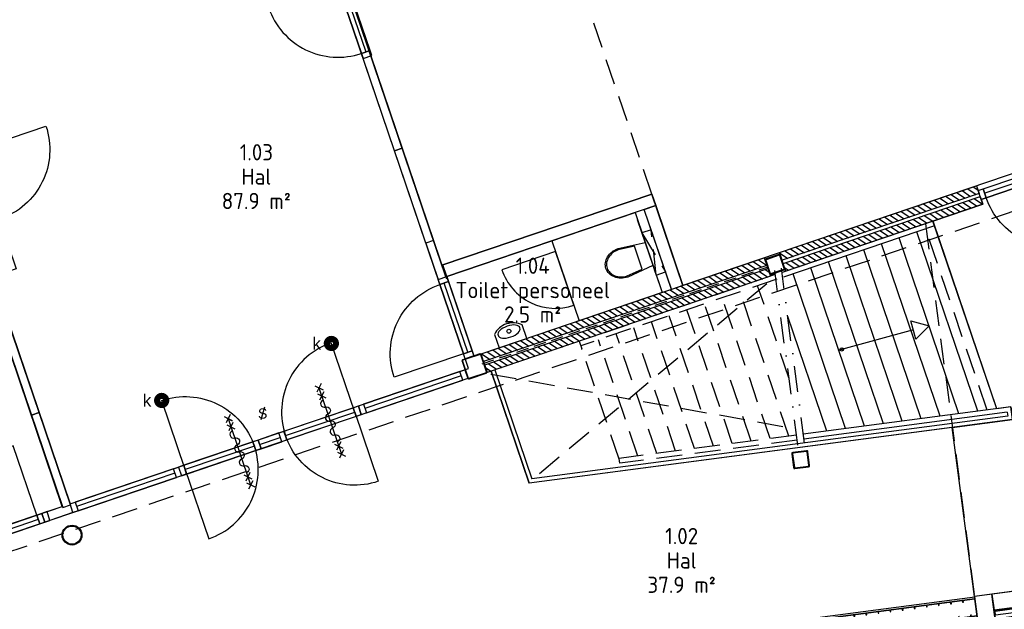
# Model space of a CAD drawing. Header units: millimetres. Extents: x 29775 to 122352, y 25482 to 104177.
# Tile 6 of 20: x 46376 to 58498, y 55648 to 62908. Entities that reach past the tile are written whole.
import ezdxf
from ezdxf.enums import TextEntityAlignment as Align

# ---------------------------------------------------------------- set-up
doc = ezdxf.new("R2010")
doc.units = ezdxf.units.MM
doc.header["$LTSCALE"] = 100
for name, pattern in [('DASHDOT2', [12.7, 6.35, -3.175, 0, -3.175]), ('DASHED', [0.75, 0.5, -0.25]), ('HIDDEN2', [4.7625, 3.175, -1.5875])]:
    doc.linetypes.add(name, pattern=pattern)
for name, color, linetype in [('AL24----_Trap-Beton-1500+', 9, 'Continuous'), ('AL24----_Trap-Beton-Az', 1, 'Continuous'), ('AL35----_Plafonds', 8, 'Continuous'), ('Beveilig-Alg-Az', 1, 'Continuous'), ('Beveilig-Alg-Txt', 2, 'Continuous'), ('Beveilig-Dik-Az', 5, 'HIDDEN2'), ('bib', 9, 'Continuous'), ('BiKoz-Draai-Az', 8, 'Continuous'), ('BiKoz-Hout-Az', 8, 'Continuous'), ('BiKoz-Hout-Drs', 2, 'Continuous'), ('BiWand-Kalkzst-Drs', 3, 'Continuous'), ('BiWand-Syst-Drs', 3, 'Continuous'), ('BuWand-Alg-Arc', 8, 'Continuous'), ('BuWand-Bakst-Drs', 3, 'Continuous'), ('Construct-Beton-Drs', 4, 'Continuous'), ('Construct-Staal-Drs', 4, 'Continuous'), ('Inricht-Alg-Az', 1, 'Continuous'), ('nieuw uitzet', 2, 'Continuous'), ('Sanitair-Alg-Az', 1, 'Continuous'), ('Vloer-Alg-Arc', 1, 'Continuous'), ('X-BT$1----_Ruimtegegevens', 7, 'Continuous')]:
    doc.layers.add(name, color=color, linetype=linetype)
doc.layers.add('BL$8-GO--polylijnen', color=10, linetype='Continuous', plot=False)
for name, color, linetype, lineweight in [('X-BT$23A__RuimteElement', 7, 'Continuous', 0), ('X-BT$23F__RuimteElement', 7, 'Continuous', 0), ('X-BT$23m2_RuimteElement', 7, 'Continuous', 0), ('X-BT$23NR__Ruimtenummer', 1, 'Continuous', 0), ('X-BT$23P__Algemeen', 1, 'Continuous', 0)]:
    doc.layers.add(name, color=color, linetype=linetype, lineweight=lineweight)
doc.styles.add('BOS', font='arial.ttf')
doc.styles.add('Isocpeur', font='isocpeur.ttf')
pattern_1 = [(326.25, (49606.74, -73457.9), (31.75084, 47.518488), [])]

# ---------------------------------------------------------------- blocks, each defined once
blk = doc.blocks.new('binkozdeur1034')
at = {"layer": 'BiKoz-Draai-Az'}
blk.add_lwpolyline([(967, 0), (67, 0), (67, -900, 0.414214)], format="xyb", close=True, dxfattribs=at)
at = {"layer": 'BiKoz-Hout-Az'}
blk.add_line((67, 57), (967, 57), dxfattribs=at)
blk.add_lwpolyline([(67, 0), (967, 0), (967, 114), (67, 114)], close=True, dxfattribs=at)
at = {"layer": 'BiKoz-Hout-Drs'}
for points in [[(0, 0), (67, 0), (67, 114), (0, 114)], [(967, 0), (1034, 0), (1034, 114), (967, 114)]]:
    blk.add_lwpolyline(points, close=True, dxfattribs=at)
blk = doc.blocks.new('toilethangend met reservoir')
at = {"layer": 'BiKoz-Hout-Drs'}
blk.add_line((120, -175), (120, 725), dxfattribs=at)
at = {"layer": 'Sanitair-Alg-Az', "linetype": 'HIDDEN2'}
for p, q in [((120, 0), (0, 550)), ((120, 550), (0, 0))]:
    blk.add_line(p, q, dxfattribs=at)
blk.add_lwpolyline([(120, 550), (0, 550), (0, 0), (120, 0)], close=True, dxfattribs=at)
at = {"layer": 'Sanitair-Alg-Az'}
blk.add_lwpolyline([(120, 424), (460, 460, -0.08399), (546, 445, -0.091257), (616, 406, -0.103849), (664, 344, -0.114925), (680, 275, -0.114925), (664, 206, -0.103849), (616, 144, -0.091257), (546, 105, -0.08399), (460, 90), (120, 126)], format="xyb", dxfattribs=at)
blk.add_lwpolyline([(462, 105, 0.081247), (541, 119, 0.091257), (606, 156, 0.103849), (650, 212, 0.114925), (665, 275, 0.114925), (650, 338, 0.103849), (606, 394, 0.091257), (541, 431, 0.081247), (462, 445), (260, 424), (260, 126)], format="xyb", close=True, dxfattribs=at)
blk = doc.blocks.new('cabinedeur')
at = {"layer": 'BiKoz-Draai-Az'}
blk.add_lwpolyline([(700, 700), (0, 700), (0, 0, 0.416446)], format="xyb", close=True, dxfattribs=at)
blk = doc.blocks.new('wastafel 250x360')
at = {"layer": 'Sanitair-Alg-Az'}
blk.add_lwpolyline([(-180, 0), (-180, -175, 0.416667), (180, -175), (180, 0)], format="xyb", close=True, dxfattribs=at)
blk.add_lwpolyline([(-82, -208), (-57, -214), (-29, -218), (0, -219), (29, -218), (57, -214), (82, -208), (103, -200), (120, -190), (132, -177), (140, -164), (142, -150), (140, -136), (132, -123), (120, -110), (103, -100), (82, -92), (57, -86), (29, -82), (0, -81), (-29, -82), (-57, -86), (-82, -92), (-103, -100), (-120, -110), (-132, -123), (-140, -136), (-142, -150), (-140, -164), (-132, -177), (-120, -190), (-103, -200), (-103, -200)], close=True, dxfattribs=at)
blk.add_circle((0, -155), 25, dxfattribs=at)
blk = doc.blocks.new('lift brancar')
for p, q in [((1550, 2270), (450, 120)), ((1550, 120), (450, 2270))]:
    blk.add_line(p, q)
for points in [[(430, 2640), (0, 2640), (0, 2440), (430, 2440)], [(1650, 2640), (1570, 2640), (1570, 2440), (1650, 2440)], [(1650, 2440), (0, 2440), (0, 0), (1650, 0)], [(550, 2430), (1450, 2430), (1450, 2377.5), (550, 2377.5)], [(550, 2337.5), (1450, 2337.5), (1450, 2285), (550, 2285)], [(450, 2270), (450, 120), (1550, 120), (1550, 2270)], [(30, 1865), (0, 1865), (0, 1765), (30, 1765)], [(450, 1765), (450, 1795), (50, 1795), (50, 1765)], [(110, 1765), (80, 1765), (80, 625), (110, 625)], [(30, 525), (0, 525), (0, 625), (30, 625)], [(450, 595), (450, 625), (50, 625), (50, 595)]]:
    blk.add_lwpolyline(points, close=True)
at = {"ltscale": 0.2}
for points in [[(10, 2430), (550, 2430), (550, 2377.5), (10, 2377.5)], [(10, 2337.5), (550, 2337.5), (550, 2285), (10, 2285)]]:
    blk.add_lwpolyline(points, close=True, dxfattribs=at)
for points in [[(430, 2500), (550, 2500), (550, 2440)], [(1570, 2500), (1450, 2500), (1450, 2275)]]:
    blk.add_lwpolyline(points)
blk = doc.blocks.new('trapverdieping')
at = {"layer": 'AL24----_Trap-Beton-1500+', "linetype": 'HIDDEN2'}
for p, q in [((3759, 1276), (1345, 456)), ((3779, 1219), (1364, 400)), ((3927, 6), (3542, 1139)), ((3695, -743), (3106, 991)), ((3927, -712), (3324, 1065)), ((3462, -773), (2889, 917)), ((2997, -835), (2453, 769)), ((3230, -804), (2671, 843)), ((2532, -896), (2017, 621)), ((2765, -865), (2235, 695)), ((2300, -926), (1800, 548)), ((1345, 456), (1377, 362)), ((2067, -957), (1582, 474)), ((1838, -997), (1377, 362)), ((4019, -700), (1837, -987)), ((4027, -760), (1845, -1047)), ((1845, -1047), (1837, -987))]:
    blk.add_line(p, q, dxfattribs=at)
at = {"layer": 'AL24----_Trap-Beton-1500+', "linetype": 'DASHDOT2', "ltscale": 0.5}
blk.add_line((4036, -825), (3753, 1326), dxfattribs=at)
at = {"layer": 'AL24----_Trap-Beton-Az'}
for p, q in [((5701, 1935), (3842, 1304)), ((5720, 1878), (3861, 1247)), ((6485, -375), (5701, 1935)), ((6020, -437), (5284, 1730)), ((6252, -406), (5502, 1804)), ((5555, -498), (4849, 1583)), ((5787, -467), (5067, 1656)), ((5322, -529), (4631, 1509)), ((4857, -590), (4195, 1361)), ((5090, -559), (4413, 1435)), ((4625, -620), (3978, 1287)), ((4392, -651), (3913, 761)), ((260, 88), (729, -1292)), ((307, 104), (763, -1237)), ((6657, -353), (4104, -689)), ((6657, -353), (6678, -509)), ((6622, -466), (763, -1237)), ((6615, -419), (4112, -748)), ((6615, -419), (6622, -466)), ((6678, -509), (729, -1292)), ((6020, -493), (6020, -493))]:
    blk.add_line(p, q, dxfattribs=at)
at = {"layer": 'AL24----_Trap-Beton-Az', "linetype": 'HIDDEN2'}
blk.add_line((6368, -391), (5610, 1841), dxfattribs=at)
at = {"layer": 'AL24----_Trap-Beton-Az', "linetype": 'DASHDOT2', "ltscale": 0.5}
blk.add_line((4118, -797), (3835, 1354), dxfattribs=at)
at = {"layer": 'AL24----_Trap-Beton-Az'}
blk.add_lwpolyline([(5489, 483), (5429, 706), (5652, 647), (5489, 483), (5459, 595), (4530, 342)], dxfattribs=at)
blk.add_circle((4578, 355), 20, dxfattribs=at)
blk = doc.blocks.new('kapstok leerkotte 25x')
at = {"layer": 'Inricht-Alg-Az'}
for points in [[(20, 1950), (0, 1950)], [(0, 1950), (250, 1950)], [(230, 0), (230, 1950)], [(230, 1950), (250, 1950)], [(250, 0), (250, 1950)], [(0, 0), (250, 0)]]:
    blk.add_lwpolyline(points, dxfattribs=at)
at = {"layer": 'Inricht-Alg-Az', "color": 9}
for points in [[(20, 1950), (20, 0), (0, 0), (0, 1950)], [(20, 1870), (40, 1870), (40, 1880), (20, 1880)], [(20, 1720), (40, 1720), (40, 1730), (20, 1730)], [(20, 1570), (40, 1570), (40, 1580), (20, 1580)], [(20, 1420), (40, 1420), (40, 1430), (20, 1430)], [(20, 1270), (40, 1270), (40, 1280), (20, 1280)], [(20, 1120), (40, 1120), (40, 1130), (20, 1130)], [(20, 970), (40, 970), (40, 980), (20, 980)], [(20, 820), (40, 820), (40, 830), (20, 830)], [(20, 670), (40, 670), (40, 680), (20, 680)], [(20, 520), (40, 520), (40, 530), (20, 530)], [(20, 370), (40, 370), (40, 380), (20, 380)], [(20, 220), (40, 220), (40, 230), (20, 230)], [(20, 70), (40, 70), (40, 80), (20, 80)]]:
    blk.add_lwpolyline(points, close=True, dxfattribs=at)
blk.add_lwpolyline([(20, 0), (20, 1950)], dxfattribs=at)
at = {"layer": 'Inricht-Alg-Az'}
for points in [[(230, 1950), (230, 0), (250, 0), (250, 1950)], [(210, 1795), (230, 1795), (230, 1805), (210, 1805)], [(210, 1645), (230, 1645), (230, 1655), (210, 1655)], [(210, 1495), (230, 1495), (230, 1505), (210, 1505)], [(210, 1345), (230, 1345), (230, 1355), (210, 1355)], [(210, 1195), (230, 1195), (230, 1205), (210, 1205)], [(210, 1045), (230, 1045), (230, 1055), (210, 1055)], [(210, 895), (230, 895), (230, 905), (210, 905)], [(210, 745), (230, 745), (230, 755), (210, 755)], [(210, 595), (230, 595), (230, 605), (210, 605)], [(210, 445), (230, 445), (230, 455), (210, 455)], [(210, 295), (230, 295), (230, 305), (210, 305)], [(210, 145), (230, 145), (230, 155), (210, 155)]]:
    blk.add_lwpolyline(points, close=True, dxfattribs=at)
blk = doc.blocks.new('aangifte deur 60 minuten (zelfsluitend)')
at = {"layer": 'Beveilig-Alg-Az'}
blk.add_line((1, -863), (1, 860), dxfattribs=at)
for points in [[(-81, 778), (82, 942)], [(-81, 568), (82, 732)], [(80, 781), (-78, 939)], [(80, 571), (-78, 729)], [(-81, -735), (82, -571)], [(80, -732), (-78, -574)], [(-81, -945), (82, -781)], [(80, -942), (-78, -784)]]:
    blk.add_lwpolyline(points, dxfattribs=at)
blk.add_lwpolyline([(0, -543, 1), (0, -362, -1), (0, -181, 1), (0, 0, -1), (0, 181, 1), (0, 362, -1), (0, 543)], format="xyb", dxfattribs=at)
blk = doc.blocks.new('slot van binnenuit zonder sleutel')
at = {"layer": 'Beveilig-Alg-Txt'}
blk.add_line((47, 157), (-47, -157), dxfattribs=at)
at = {"layer": 'Beveilig-Alg-Txt', "style": 'BOS'}
blk.add_text('S', height=250, dxfattribs=at).set_placement((0, 0), align=Align.MIDDLE)
blk = doc.blocks.new('kleefmagneet')
at = {"layer": 'Beveilig-Alg-Az', "const_width": 100}
blk.add_lwpolyline([(-75, 0, -1), (75, 0, -1)], format="xyb", close=True, dxfattribs=at)
at = {"layer": 'Beveilig-Alg-Txt', "color": 2, "style": 'BOS'}
blk.add_text('k', height=200, dxfattribs=at).set_placement((-241, 0), align=Align.MIDDLE_CENTER)
blk = doc.blocks.new('*U80')
at = {"layer": 'Construct-Staal-Drs'}
for points in [[(85, 100), (-85, 100, 0.414214), (-100, 85), (-100, -85, 0.414214), (-85, -100), (85, -100, 0.414214), (100, -85), (100, 85, 0.414214)], [(85, 90), (-85, 90, 0.414214), (-90, 85), (-90, -85, 0.414214), (-85, -90), (85, -90, 0.414214), (90, -85), (90, 85, 0.414214)]]:
    blk.add_lwpolyline(points, format="xyb", close=True, dxfattribs=at)
blk = doc.blocks.new('*U79')
at = {"layer": 'Construct-Staal-Drs'}
for points in [[(110, 125), (-110, 125, 0.4142136), (-125, 110), (-125, -110, 0.4142136), (-110, -125), (110, -125, 0.4142136), (125, -110), (125, 110, 0.4142136)], [(110, 118.7), (-110, 118.7, 0.4142136), (-118.7, 110), (-118.7, -110, 0.4142136), (-110, -118.7), (110, -118.7, 0.4142136), (118.7, -110), (118.7, 110, 0.4142136)]]:
    blk.add_lwpolyline(points, format="xyb", close=True, dxfattribs=at)
blk = doc.blocks.new('*U87')
at = {"layer": 'Construct-Staal-Drs'}
for radius in [122, 112]:
    blk.add_circle((0, 0), radius, dxfattribs=at)
blk = doc.blocks.new('Ruimtefunctie')
at = {"layer": 'X-BT$23A__RuimteElement', "style": 'Isocpeur', "width": 0.94}
blk.add_attdef('RUIMTEFUNCTIE-A', text='', height=200, dxfattribs=at).set_placement((0, -600), align=Align.MIDDLE_CENTER)
at = {"layer": 'X-BT$23F__RuimteElement', "style": 'Isocpeur', "width": 0.94}
blk.add_attdef('RUIMTEFUNCTIE', text='', height=200, dxfattribs=at).set_placement((0, 300), align=Align.MIDDLE_CENTER)
at = {"layer": 'X-BT$23m2_RuimteElement', "style": 'Isocpeur', "width": 0.94}
blk.add_attdef('RUIMTEFUNCTIE-B', text='', height=200, dxfattribs=at).set_placement((0, 0), align=Align.MIDDLE_CENTER)
at = {"layer": 'X-BT$23NR__Ruimtenummer', "style": 'Isocpeur', "width": 0.94}
blk.add_attdef('RUIMTENUMMER', text='', height=200, dxfattribs=at).set_placement((0, 600), align=Align.MIDDLE_CENTER)
at = {"layer": 'X-BT$23P__Algemeen', "style": 'Isocpeur', "width": 0.94}
blk.add_attdef('PEILMAAT', text='', height=200, dxfattribs=at).set_placement((0, -300), align=Align.MIDDLE_CENTER)

msp = doc.modelspace()

# ---------------------------------------------------------------- hatches: boundary and pattern name
at = {"layer": 'BuWand-Alg-Arc'}
h = msp.add_hatch(dxfattribs=at)
h.set_pattern_fill('ANSI31', color=256, scale=18, angle=-78.75, style=0)
h.set_pattern_definition([(326.25, (51745.84, -83910.003), (31.750839, 47.518488), [])])
h.paths.add_polyline_path([(55730.9706, 60039.4268), (55763.1146, 59944.7338), (58186.7022, 60767.4309), (58154.5582, 60862.1239)])
h = msp.add_hatch(dxfattribs=at)
h.set_pattern_fill('ANSI31', color=256, scale=18, angle=-78.75, style=0)
h.set_pattern_definition([(326.25, (52908.19, 12915.133), (31.75084, 47.51849), [])])
h.paths.add_polyline_path([(55775.9722, 59906.8566), (55808.1161, 59812.1635), (58231.7037, 60634.8607), (58199.5597, 60729.5537)])
h = msp.add_hatch(dxfattribs=at)
h.set_pattern_fill('ANSI31', color=256, scale=18, angle=-78.75, style=0)
h.set_pattern_definition(pattern_1)
h.paths.add_polyline_path([(52055.3813, 58791.7323), (52087.5252, 58697.0393), (55573.7285, 59880.4459), (55541.5846, 59975.1389)])
h = msp.add_hatch(dxfattribs=at)
h.set_pattern_fill('ANSI31', color=256, scale=18, angle=-78.75, style=0)
h.set_pattern_definition(pattern_1)
h.paths.add_polyline_path([(52100.3828, 58659.1621), (52132.5267, 58564.4691), (55618.7301, 59747.8757), (55586.5861, 59842.5687)])

# ---------------------------------------------------------------- linework, layer by layer
at = {"layer": 'AL24----_Trap-Beton-Az', "color": 9, "linetype": 'HIDDEN2'}
for p, q in [((52773.3851, 57320.3459), (55655.7744, 59727.979)), ((52177.0013, 58543.9088), (55914.7764, 57874.6599))]:
    msp.add_line(p, q, dxfattribs=at)
at = {"layer": 'AL35----_Plafonds', "linetype": 'HIDDEN2'}
for p, q in [((54159.0398, 60760.9439), (52257.2454, 66363.4495)), ((57527.6491, 60395.8663), (58132.0191, 55805.2199))]:
    msp.add_line(p, q, dxfattribs=at)
at = {"layer": 'Beveilig-Dik-Az'}
msp.add_lwpolyline([(38470.0756, 55208.7188), (45715.0927, 56176.3311), (60559.5763, 61209.6831)], dxfattribs=at)
at = {"layer": 'BiKoz-Draai-Az'}
msp.add_line((52132.2004, 58564.3583), (51919.4674, 58492.1452), dxfattribs=at)
for points in [[(49647.7972, 57786.5156), (50500.0343, 58075.8112), (50210.7388, 58928.0483, 0.4142135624)], [(49265.2374, 57656.6541), (48413.0003, 57367.3586), (48123.7048, 58219.5957, -0.4142135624)], [(49647.7972, 57786.5156), (50500.0343, 58075.8112), (50789.3298, 57223.574, -0.4142135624)], [(49265.2374, 57656.6541), (48413.0003, 57367.3586), (48702.2958, 56515.1215, 0.4142135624)]]:
    msp.add_lwpolyline(points, format="xyb", close=True, dxfattribs=at)
at = {"layer": 'BiKoz-Hout-Drs'}
msp.add_line((52928.8213, 60185.1932), (53262.7172, 59201.5676), dxfattribs=at)
at = {"layer": 'BiWand-Kalkzst-Drs'}
msp.add_lwpolyline([(58702.8215, 53116.7242), (58345.1798, 55833.2831), (58132.0191, 55805.2199), (58489.6609, 53088.661)], close=True, dxfattribs=at)
at = {"layer": 'BiWand-Syst-Drs'}
for points in [[(54159.0398, 60760.9439), (54207.2558, 60618.9043), (51635.2371, 59746.3424), (51587.1797, 59887.915)], [(54065.2162, 60570.6884), (54207.2558, 60618.9043), (54541.0728, 59635.5109), (54399.0333, 59587.295)], [(46904.9887, 56900.8677), (46999.6817, 56933.0117), (46046.2996, 59741.5849), (45951.6065, 59709.4409)]]:
    msp.add_lwpolyline(points, close=True, dxfattribs=at)
at = {"layer": 'BL$8-GO--polylijnen'}
for points in [[(46995.1816, 56946.2685), (51900.1496, 58611.2808), (49500.2898, 65681.0397), (51375.2094, 66317.4892), (50333.7455, 69385.5428), (51944.9471, 69932.472), (50980.6287, 72773.2624), (42589.5395, 69924.8715), (43552.0833, 67088.7589), (43533.3121, 67082.3869), (45322.1228, 61812.7208), (45625.2739, 61915.6267), (46330.5121, 59838.062), (46046.2996, 59741.5849)], [(57181.2821, 68034.9347), (59465.1095, 61306.9961), (54541.0728, 59635.5109), (54159.0398, 60760.9439), (51573.9226, 59883.4148), (49672.1283, 65485.9204)], [(58132.0191, 55805.2199), (57858.1046, 57885.8072), (58597.1092, 57983.099), (58576.5412, 58139.3288), (58404.4395, 58116.6712), (57620.1035, 60427.2504), (58231.7037, 60634.8607), (58211.453, 60694.5173), (59190.5788, 61026.8857), (59210.8294, 60967.2291), (59542.255, 61079.7329), (61199.0683, 56198.9183), (61223.1623, 56202.0904), (61226.556, 56176.3128), (60201.402, 56041.3487), (60196.7031, 56077.0407)], [(43026.6414, 60859.2626), (37771.1792, 59075.2735), (38901.7732, 55744.651), (43311.5858, 56325.2138), (43329.3374, 56190.3773), (45668.7628, 56498.3686), (45669.4807, 56496.2537), (46900.4886, 56914.1246), (45951.6065, 59709.4409), (43679.0416, 58938.0091)], [(53951.5689, 60532.1621), (54285.4017, 59548.7222), (51969.2127, 58762.482), (51635.4157, 59746.403)], [(57858.1046, 57885.8072), (52648.1716, 57199.9065), (52179.5469, 58580.4303), (51895.7942, 58484.1092), (51894.1797, 58488.8653), (45706.1248, 56388.3037), (43148.0548, 56051.5273), (43432.6019, 53890.1775), (53073.0398, 55159.3653), (53075.6503, 55139.5364), (53174.7948, 55152.589), (53211.3422, 54874.9841), (58168.5665, 55527.6151)]]:
    msp.add_lwpolyline(points, close=True, dxfattribs=at)
at = {"layer": 'BuWand-Bakst-Drs'}
for points in [[(58154.5582, 60862.1239), (58186.7022, 60767.4309), (55763.1146, 59944.7338), (55730.9706, 60039.4268)], [(58199.5597, 60729.5537), (58231.7037, 60634.8607), (55808.1161, 59812.1635), (55775.9722, 59906.8566)], [(55541.5846, 59975.1389), (55573.7285, 59880.4459), (52087.5252, 58697.0393), (52055.3813, 58791.7323)], [(55586.5861, 59842.5687), (55618.7301, 59747.8757), (52132.5267, 58564.4691), (52100.3828, 58659.1621)]]:
    msp.add_lwpolyline(points, close=True, dxfattribs=at)
at = {"layer": 'Construct-Beton-Drs', "linetype": 'DASHED', "ltscale": 3}
msp.add_line((52070.2807, 58670.0647), (55580.1573, 59861.5073), dxfattribs=at)
at = {"layer": 'Inricht-Alg-Az'}
for p, q in [((51812.4134, 58521.3038), (50626.9229, 58118.8841)), ((49328.6817, 57678.1905), (49584.3529, 57764.9792)), ((48286.1116, 57324.2857), (47076.948, 56913.8299))]:
    msp.add_line(p, q, dxfattribs=at)
for points in [[(50604.1129, 62429.2817), (50698.8059, 62461.4256), (51084.5333, 61325.1094), (50989.8402, 61292.9655)], [(50989.8402, 61292.9655), (51084.5333, 61325.1094), (51470.2606, 60188.7933), (51375.5676, 60156.6493)], [(50645.245, 58064.909), (51830.7354, 58467.3288), (51794.0913, 58575.2788), (50608.6009, 58172.8591)], [(50518.3563, 58021.8361), (49666.1192, 57732.5406), (49629.4751, 57840.4907), (50481.7122, 58129.7862)], [(48431.3223, 57313.3836), (49283.5595, 57602.6791), (49246.9154, 57710.6291), (48394.6782, 57421.3336)], [(49347.0038, 57624.2155), (49602.6749, 57711.0042), (49566.0308, 57818.9542), (49310.3597, 57732.1656)], [(47095.27, 56859.8549), (48304.4337, 57270.3107), (48267.7896, 57378.2607), (47058.6259, 56967.8049)]]:
    msp.add_lwpolyline(points, close=True, dxfattribs=at)
for points in [[(51470.2606, 60188.7933), (51630.016, 59718.169)], [(51602.7717, 59841.9824), (51589.5147, 59837.4822)]]:
    msp.add_lwpolyline(points, dxfattribs=at)
at = {"layer": 'nieuw uitzet'}
msp.add_line((54398.7671, 59588.0794), (54109.4715, 60440.3165), dxfattribs=at)
for points in [[(51375.5676, 60156.6493), (51527.287, 59709.6983), (51621.98, 59741.8423), (51470.2606, 60188.7933)], [(51577.137, 59873.9455), (51617.6384, 59754.6323), (51630.8954, 59759.1325), (51590.3941, 59878.4457)], [(46519.2613, 58037.1839), (46613.9543, 58069.3278), (46228.227, 59205.644), (46133.534, 59173.5)], [(51894.1797, 58488.8653), (51830.7354, 58467.3288), (51794.0913, 58575.2788), (51857.5356, 58596.8153)], [(46904.9887, 56900.8677), (46999.6817, 56933.0117), (46613.9543, 58069.3278), (46519.2613, 58037.1839)], [(50581.8007, 58043.3726), (50518.3563, 58021.8361), (50481.7122, 58129.7862), (50545.1566, 58151.3226)], [(50645.245, 58064.909), (50581.8007, 58043.3726), (50545.1566, 58151.3226), (50608.6009, 58172.8591)], [(49666.1192, 57732.5406), (49602.6749, 57711.0042), (49566.0308, 57818.9542), (49629.4751, 57840.4907)], [(49283.5595, 57602.6791), (49347.0038, 57624.2155), (49310.3597, 57732.1656), (49246.9154, 57710.6291)], [(48367.878, 57291.8471), (48304.4337, 57270.3107), (48267.7896, 57378.2607), (48331.2339, 57399.7972)], [(48367.878, 57291.8471), (48431.3223, 57313.3836), (48394.6782, 57421.3336), (48331.2339, 57399.7972)], [(47095.27, 56859.8549), (47031.8257, 56838.3185), (46995.1816, 56946.2685), (47058.6259, 56967.8049)], [(46685.2506, 56720.6721), (46748.6949, 56742.2085), (46712.0508, 56850.1585), (46648.6065, 56828.6221)]]:
    msp.add_lwpolyline(points, close=True, dxfattribs=at)
msp.add_lwpolyline([(47031.8257, 56838.3185), (46748.6949, 56742.2085), (46712.0508, 56850.1585), (46900.4886, 56914.1246)], dxfattribs=at)
at = {"layer": 'Vloer-Alg-Arc'}
for p, q in [((53951.5689, 60532.1621), (54285.4017, 59548.7222)), ((54326.4432, 59801.1386), (54149.6515, 60321.9502))]:
    msp.add_line(p, q, dxfattribs=at)

# ---------------------------------------------------------------- block references
at = {"layer": 'Beveilig-Alg-Az', "xscale": 0.75, "yscale": 0.75, "zscale": 0.75}
for p in [(50213.0322, 58921.2921), (48123.7048, 58219.5957)]:
    msp.add_blockref('kleefmagneet', p, dxfattribs=at)
at = {"layer": 'bib'}
for name, p, rotation in [('binkozdeur1034', (50271.7445, 63408.4074), 288.7499999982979), ('toilethangend met reservoir', (54149.6515, 60321.9502), 198.7499999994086), ('cabinedeur', (52310.5706, 59828.7971), 288.7499999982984), ('*U80', (55674.8503, 59893.6512), 18.74999999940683), ('wastafel 250x360', (52448.3573, 58925.1297), 198.7499999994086), ('*U79', (51975.5877, 58637.9208), 18.75000000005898), ('binkozdeur1034', (46648.6065, 56828.6221), 198.7499999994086), ('*U80', (55991.1335, 57490.1936), 7.500000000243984), ('*U87', (47019.9617, 56561.2996), 18.75000000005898), ('lift brancar', (58691.0082, 53216.0318), 7.499999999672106), ('kapstok leerkotte 25x', (58165.8758, 55547.4337), 97.5000000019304)]:
    msp.add_blockref(name, p, dxfattribs=dict(at, rotation=rotation))
at = {"layer": 'bib', "xscale": -1}
for p, rotation in [((45824.9658, 61370.9074), 108.7499999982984), ((59190.5788, 61026.8857), 18.7499999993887), ((51859.6554, 58730.5726), 288.7499999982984)]:
    msp.add_blockref('binkozdeur1034', p, dxfattribs=dict(at, rotation=rotation))
at = {"layer": 'bib'}
msp.add_blockref('trapverdieping', (51919.4674, 58492.1452), dxfattribs=at)
at = {"layer": 'bib', "xscale": 0.5000000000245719, "yscale": 0.5000000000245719, "zscale": 0.5000000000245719, "rotation": 198.7499999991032}
for p in [(50199.0015, 57966.1442), (49080.9797, 57586.7592), (49081.0254, 57586.6242)]:
    msp.add_blockref('aangifte deur 60 minuten (zelfsluitend)', p, dxfattribs=at)
at = {"layer": 'bib', "xscale": 0.5, "yscale": 0.5, "zscale": 0.5}
msp.add_blockref('slot van binnenuit zonder sleutel', (49366.9678, 58058.6008), dxfattribs=at)
at = {"layer": 'X-BT$1----_Ruimtegegevens'}
ref = msp.add_blockref('Ruimtefunctie', (49289.1343, 60975.1803), dxfattribs=at)
ref.add_attrib('RUIMTENUMMER', '1.03', dxfattribs={"layer": 'X-BT$23NR__Ruimtenummer', "height": 200, "style": 'Isocpeur', "width": 0.94}).set_placement((49289.1343, 61275.1803), align=Align.MIDDLE_CENTER)
ref.add_attrib('RUIMTEFUNCTIE', 'Hal', dxfattribs={"layer": 'X-BT$23F__RuimteElement', "height": 200, "style": 'Isocpeur', "width": 0.94}).set_placement((49289.1343, 60975.1803), align=Align.MIDDLE_CENTER)
ref.add_attrib('RUIMTEFUNCTIE-B', '87.9 m²', dxfattribs={"layer": 'X-BT$23m2_RuimteElement', "height": 200, "style": 'Isocpeur', "width": 0.94}).set_placement((49289.1343, 60675.1803), align=Align.MIDDLE_CENTER)
ref = msp.add_blockref('Ruimtefunctie', (52691.8475, 59577.9167), dxfattribs=at)
ref.add_attrib('RUIMTENUMMER', '1.04', dxfattribs={"layer": 'X-BT$23NR__Ruimtenummer', "height": 200, "style": 'Isocpeur', "width": 0.94}).set_placement((52691.8475, 59877.9167), align=Align.MIDDLE_CENTER)
ref.add_attrib('RUIMTEFUNCTIE', 'Toilet personeel', dxfattribs={"layer": 'X-BT$23F__RuimteElement', "height": 200, "style": 'Isocpeur', "width": 0.94}).set_placement((52691.8475, 59577.9167), align=Align.MIDDLE_CENTER)
ref.add_attrib('RUIMTEFUNCTIE-B', '2.5 m²', dxfattribs={"layer": 'X-BT$23m2_RuimteElement', "height": 200, "style": 'Isocpeur', "width": 0.94}).set_placement((52691.8475, 59277.9167), align=Align.MIDDLE_CENTER)
ref = msp.add_blockref('Ruimtefunctie', (54525.5583, 56249.5752), dxfattribs=at)
ref.add_attrib('RUIMTENUMMER', '1.02', dxfattribs={"layer": 'X-BT$23NR__Ruimtenummer', "height": 200, "style": 'Isocpeur', "width": 0.94}).set_placement((54525.5583, 56549.5752), align=Align.MIDDLE_CENTER)
ref.add_attrib('RUIMTEFUNCTIE', 'Hal', dxfattribs={"layer": 'X-BT$23F__RuimteElement', "height": 200, "style": 'Isocpeur', "width": 0.94}).set_placement((54525.5583, 56249.5752), align=Align.MIDDLE_CENTER)
ref.add_attrib('RUIMTEFUNCTIE-B', '37.9 m²', dxfattribs={"layer": 'X-BT$23m2_RuimteElement', "height": 200, "style": 'Isocpeur', "width": 0.94}).set_placement((54525.5583, 55949.5752), align=Align.MIDDLE_CENTER)

doc.saveas('drawing.dxf')
